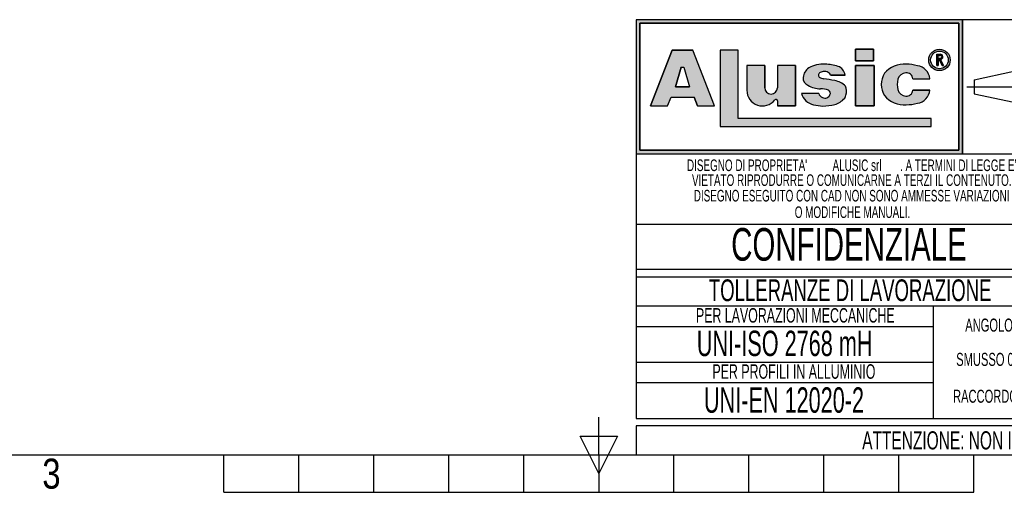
# Model space of a CAD drawing. Header units: millimetres. Extents: x 0 to 420, y 0 to 297.
# Tile 2 of 17: x 130 to 266, y 0 to 65. Entities that reach past the tile are written whole.
import ezdxf
from ezdxf.enums import TextEntityAlignment as Align

# ---------------------------------------------------------------- set-up
doc = ezdxf.new("R2010")
doc.units = ezdxf.units.MM
doc.linetypes.add('CENTERX2', pattern=[20.319999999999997, 12.7, -2.54, 2.54, -2.54])
doc.layers.add('CARTIGLIO', color=140, linetype='Continuous')
doc.styles.add('SLDTEXTSTYLE0', font='TXT', dxfattribs={"width": 0.6382978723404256})
doc.styles.add('SLDTEXTSTYLE1', font='TXT', dxfattribs={"width": 0.675})
doc.styles.add('SLDTEXTSTYLE2', font='TXT', dxfattribs={"width": 0.8214676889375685})

# ---------------------------------------------------------------- blocks, each defined once
blk = doc.blocks.new('SW_NOTE_0_1')
at = {"layer": 'CARTIGLIO', "color": 0, "insert": (85.40558510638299, 3.222669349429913), "char_height": 2.5, "attachment_point": 2, "style": 'SLDTEXTSTYLE0'}
blk.add_mtext("ATTENZIONE: NON INTERPRETARE IL DISEGNO. IN CASO DI QUOTE MANCANTI O POCO CHIARE CONSULTARE L'UFFICIO TECNICO", dxfattribs=at)
blk = doc.blocks.new('SW_NOTE_0_14')
at = {"layer": 'CARTIGLIO', "color": 0, "insert": (6.67819148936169, 2.320321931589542), "char_height": 1.8, "attachment_point": 2, "style": 'SLDTEXTSTYLE0'}
blk.add_mtext("ANGOLO ±10'", dxfattribs=at)
blk = doc.blocks.new('SW_NOTE_0_15')
at = {"layer": 'CARTIGLIO', "color": 0, "insert": (23.93617021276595, 3.867203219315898), "char_height": 3, "attachment_point": 2, "style": 'SLDTEXTSTYLE0'}
blk.add_mtext('TOLLERANZE DI LAVORAZIONE', dxfattribs=at)
blk = doc.blocks.new('SW_NOTE_0_16')
at = {"layer": 'CARTIGLIO', "color": 0, "insert": (21.07265624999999, 5.800804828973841), "char_height": 4.500000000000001, "attachment_point": 2, "style": 'SLDTEXTSTYLE1'}
blk.add_mtext('CONFIDENZIALE', dxfattribs=at)
blk = doc.blocks.new('SW_NOTE_0_17')
at = {"layer": 'CARTIGLIO', "color": 0, "insert": (28.04255319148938, 2.062508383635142), "char_height": 1.6, "attachment_point": 2, "style": 'SLDTEXTSTYLE0'}
blk.add_mtext('DISEGNO ESEGUITO CON CAD NON SONO AMMESSE VARIAZIONI', dxfattribs=at)
blk = doc.blocks.new('SW_NOTE_0_18')
at = {"layer": 'CARTIGLIO', "color": 0, "insert": (27.3404255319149, 2.062508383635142), "char_height": 1.6, "attachment_point": 2, "style": 'SLDTEXTSTYLE0'}
blk.add_mtext('VIETATO RIPRODURRE O COMUNICARNE A TERZI IL CONTENUTO.', dxfattribs=at)
blk = doc.blocks.new('SW_NOTE_0_19')
at = {"layer": 'CARTIGLIO', "color": 0, "insert": (7.587765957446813, 2.320321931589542), "char_height": 1.8, "attachment_point": 2, "style": 'SLDTEXTSTYLE0'}
blk.add_mtext('SMUSSO 0.5x45°', dxfattribs=at)
blk = doc.blocks.new('SW_NOTE_0_20')
at = {"layer": 'CARTIGLIO', "color": 0, "insert": (10.40425531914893, 2.062508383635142), "char_height": 1.6, "attachment_point": 2, "style": 'SLDTEXTSTYLE0'}
blk.add_mtext('O MODIFICHE MANUALI.', dxfattribs=at)
blk = doc.blocks.new('SW_NOTE_0_21')
at = {"layer": 'CARTIGLIO', "color": 0, "char_height": 1.6, "attachment_point": 2, "style": 'SLDTEXTSTYLE0'}
for s, insert in [("DISEGNO DI PROPRIETA'", (10.27659574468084, 2.062508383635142)), ('ALUSIC srl', (25.45120500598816, 2.062508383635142)), (". A TERMINI DI LEGGE E'", (39.41078027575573, 2.062508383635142))]:
    blk.add_mtext(s, dxfattribs=dict(at, insert=insert))
blk = doc.blocks.new('SW_NOTE_0_22')
at = {"layer": 'CARTIGLIO', "color": 0, "insert": (8.569148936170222, 2.320321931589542), "char_height": 1.8, "attachment_point": 2, "style": 'SLDTEXTSTYLE0'}
blk.add_mtext('RACCORDO R 0.5', dxfattribs=at)
blk = doc.blocks.new('SW_NOTE_0_23')
at = {"layer": 'CARTIGLIO', "color": 0, "insert": (18.30319148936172, 2.578135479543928), "char_height": 2, "attachment_point": 2, "style": 'SLDTEXTSTYLE0'}
blk.add_mtext('PER LAVORAZIONI MECCANICHE', dxfattribs=at)
blk = doc.blocks.new('SW_NOTE_0_24')
at = {"layer": 'CARTIGLIO', "color": 0, "insert": (15.68484042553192, 4.511737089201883), "char_height": 3.5, "attachment_point": 2, "style": 'SLDTEXTSTYLE0'}
blk.add_mtext('UNI-ISO 2768 mH', dxfattribs=at)
blk = doc.blocks.new('SW_NOTE_0_25')
at = {"layer": 'CARTIGLIO', "color": 0, "insert": (13.85638297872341, 2.578135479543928), "char_height": 2, "attachment_point": 2, "style": 'SLDTEXTSTYLE0'}
blk.add_mtext('PER PROFILI IN ALLUMINIO', dxfattribs=at)
blk = doc.blocks.new('SW_NOTE_0_26')
at = {"layer": 'CARTIGLIO', "color": 0, "insert": (14.05585106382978, 4.511737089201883), "char_height": 3.5, "attachment_point": 2, "style": 'SLDTEXTSTYLE0'}
blk.add_mtext('UNI-EN 12020-2', dxfattribs=at)
blk = doc.blocks.new('Cartiglio ALUSIC')
at = {"layer": 'CARTIGLIO'}
h = blk.add_hatch(color=256, dxfattribs=at)
h.paths.add_polyline_path([(113.971100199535, 149.9990413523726), (113.971100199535, 131.4990413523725), (158.971100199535, 131.4990413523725), (158.971100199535, 149.9990413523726)], flags=0)
h.paths.add_polyline_path([(114.471100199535, 131.9990413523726), (114.471100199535, 149.4990413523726), (158.471100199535, 149.4990413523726), (158.471100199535, 131.9990413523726)], flags=0)
h = blk.add_hatch(color=256, dxfattribs=at)
h.paths.add_polyline_path([(118.292263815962, 138.1064632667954), (118.7611454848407, 139.3206628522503), (121.9303757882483, 139.3206628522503), (122.3992574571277, 138.1064632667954), (124.7510688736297, 138.1064632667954), (121.7833115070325, 145.7916640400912), (118.9082097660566, 145.7916640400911), (115.9404523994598, 138.1064632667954)], flags=0)
h.paths.add_polyline_path([(119.3961687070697, 140.7216809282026), (120.1708764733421, 143.4547391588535), (120.5206447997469, 143.4547391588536), (121.2953525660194, 140.721680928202)], flags=0)
for points in [[(128.0219401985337, 145.7956943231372), (125.5527056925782, 145.7956943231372), (125.5527056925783, 135.2696801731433), (154.6424359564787, 135.2696801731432), (154.6424359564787, 136.3597302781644), (128.0219401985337, 136.3597302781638)], [(144.2116339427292, 145.9308884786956), (144.2116339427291, 144.3245774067), (146.6985305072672, 144.3245774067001), (146.6985305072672, 145.9308884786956)], [(146.7838932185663, 143.6808359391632), (144.2116339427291, 143.6808359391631), (144.2116339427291, 138.1064632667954), (146.7838932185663, 138.1064632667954)]]:
    blk.add_hatch(color=256, dxfattribs=at).paths.add_polyline_path(points, flags=0)
h = blk.add_hatch(color=256, dxfattribs=at)
edge = h.paths.add_edge_path(flags=0)
edge.add_arc((155.7921827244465, 144.4510199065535), 1.479868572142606, 0, 360)
edge = h.paths.add_edge_path(flags=0)
edge.add_arc((155.7921827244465, 144.4510199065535), 1.214864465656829, 0, 360)
h = blk.add_hatch(color=256, dxfattribs=at)
edge = h.paths.add_edge_path(flags=0)
edge.add_arc((155.8903200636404, 144.8676091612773), 0.3723980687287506, 277.1406326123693, 450.0000000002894)
edge.add_line((155.8903200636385, 145.240007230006), (155.450204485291, 145.240007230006))
edge.add_line((155.450204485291, 145.240007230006), (155.450204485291, 143.6880606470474))
edge.add_line((155.450204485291, 143.6880606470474), (155.605611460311, 143.6880606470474))
edge.add_line((155.605611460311, 143.6880606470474), (155.605611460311, 144.4952110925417))
edge.add_line((155.605611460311, 144.4952110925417), (155.764003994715, 144.4952110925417))
edge.add_line((155.764003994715, 144.4952110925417), (156.171212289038, 143.6880606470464))
edge.add_line((156.171212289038, 143.6880606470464), (156.3452765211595, 143.6880606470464))
edge.add_line((156.3452765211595, 143.6880606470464), (155.9366110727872, 144.4980993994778))
edge = h.paths.add_edge_path(flags=0)
edge.add_line((155.6056114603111, 145.0846002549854), (155.8903200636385, 145.0846002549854))
edge.add_arc((155.8903200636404, 144.8676091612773), 0.2169910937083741, -90.00000000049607, 90.00000000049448, ccw=False)
edge.add_line((155.8903200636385, 144.6506180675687), (155.6056114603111, 144.6506180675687))
edge.add_line((155.6056114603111, 144.6506180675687), (155.6056114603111, 145.0846002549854))
h = blk.add_hatch(color=256, dxfattribs=at)
edge = h.paths.add_edge_path(flags=0)
edge.add_arc((132.5578484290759, 140.6186164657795), 0.8721260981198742, 180, 360, ccw=False)
edge.add_line((131.6857223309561, 140.6186164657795), (131.6857223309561, 143.6808359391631))
edge.add_line((131.6857223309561, 143.6808359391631), (129.2243885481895, 143.6808359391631))
edge.add_line((129.2243885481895, 143.6808359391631), (129.2243885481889, 140.2640777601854))
edge.add_arc((131.3820030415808, 140.2640777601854), 2.157614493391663, 180, 321.9680973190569)
edge.add_arc((133.2350345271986, 138.8146685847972), 0.1949400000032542, 3.751097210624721e-10, 141.9680973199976, ccw=False)
edge.add_line((133.4299745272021, 138.8146685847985), (133.4299745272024, 138.106463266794))
edge.add_line((133.4299745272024, 138.106463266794), (135.91068894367, 138.106463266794))
edge.add_line((135.91068894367, 138.106463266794), (135.9106889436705, 143.6808359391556))
edge.add_line((135.9106889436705, 143.6808359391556), (133.4299745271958, 143.6808359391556))
edge.add_line((133.4299745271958, 143.6808359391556), (133.4299745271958, 140.6186164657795))
h = blk.add_hatch(color=256, dxfattribs=at)
edge = h.paths.add_edge_path(flags=0)
edge.add_line((139.7219511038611, 138.0874905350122), (140.9616140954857, 138.2313935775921))
edge.add_arc((140.6251358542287, 140.9172664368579), 2.706867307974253, 277.1406456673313, 311.0032214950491)
edge.add_arc((141.7459062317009, 139.8536948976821), 1.178212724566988, 303.7868133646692, 347.8980612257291)
edge.add_arc((141.0550130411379, 140.1458147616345), 1.920162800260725, 343.6935231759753, 381.4193527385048)
edge.add_arc((140.9170023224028, 138.8528855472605), 2.77207698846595, 46.00269433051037, 81.25096772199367)
edge.add_arc((133.1604335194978, 99.54681763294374), 42.8338661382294, 78.993004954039, 81.01866969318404)
edge.add_arc((140.0875549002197, 143.5111497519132), 1.672976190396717, 238.77709912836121, 261.74465207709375, ccw=False)
edge.add_arc((139.511171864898, 142.3534770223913), 0.3988810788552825, 114.64010585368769, 223.1865854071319, ccw=False)
edge.add_arc((139.9292750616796, 141.471492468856), 1.374925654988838, 90.51660503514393, 115.15343256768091, ccw=False)
edge.add_arc((139.978971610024, 141.8617877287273), 0.986530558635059, 50.69488274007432, 93.60864602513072, ccw=False)
edge.add_arc((140.2656634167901, 142.2302567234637), 0.519939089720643, 14.547573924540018, 49.4198797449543, ccw=False)
edge.add_line((140.7689329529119, 142.3608569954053), (142.7634621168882, 142.3608569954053))
edge.add_arc((141.3534729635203, 142.2214802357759), 1.416861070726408, 5.645321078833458, 71.38339334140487)
edge.add_arc((140.0918708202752, 138.6413140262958), 5.212710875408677, 70.80435731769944, 90.86664277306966)
edge.add_arc((139.6876943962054, 140.01898057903), 3.848224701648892, 85.15036290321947, 119.9120405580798)
edge.add_arc((138.7589405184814, 141.8826763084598), 1.774008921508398, 123.9309471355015, 174.9914571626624)
edge.add_arc((138.007121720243, 141.9227892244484), 1.021881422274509, 173.5516105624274, 249.3813116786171)
edge.add_arc((139.4480837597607, 143.8857829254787), 3.430150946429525, 238.3320469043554, 269.1908231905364)
edge.add_arc((139.5671105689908, 138.3083973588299), 2.154096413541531, 64.99796384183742, 94.45891481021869, ccw=False)
edge.add_arc((140.3551381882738, 139.8813550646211), 0.398545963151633, -35.586121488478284, 72.11412463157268, ccw=False)
edge.add_arc((139.9862171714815, 139.9393420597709), 0.7512299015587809, 245.201083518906, 337.29941344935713, ccw=False)
edge.add_arc((139.934335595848, 140.0154535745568), 0.8024620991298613, 192.5591591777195, 250.8523518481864, ccw=False)
edge.add_line((139.1510748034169, 139.8409601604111), (136.768183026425, 139.8409601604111))
edge.add_arc((138.8654850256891, 140.4022414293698), 2.1711085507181, 194.9824340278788, 258.3364147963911)
edge.add_line((138.4265630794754, 138.2759630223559), (139.7219511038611, 138.0874905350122))
h = blk.add_hatch(color=256, dxfattribs=at)
edge = h.paths.add_edge_path(flags=0)
edge.add_arc((151.1448446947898, 140.5631500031), 1.095489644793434, 191.1589777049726, 269.9285492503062, ccw=False)
edge.add_arc((152.2932291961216, 141.066632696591), 2.335462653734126, 162.1599290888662, 197.8400709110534, ccw=False)
edge.add_arc((151.1448446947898, 141.5701153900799), 1.095489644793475, 90.07145075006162, 168.8410222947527, ccw=False)
edge.add_arc((151.2517282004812, 141.8150308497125), 0.8574339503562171, 2.566657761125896, 97.25285314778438, ccw=False)
edge.add_line((152.108301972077, 141.8534281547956), (154.4848142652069, 141.8534281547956))
edge.add_arc((152.4212904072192, 141.6061501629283), 2.078287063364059, 6.833333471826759, 81.00039250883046)
edge.add_arc((151.336234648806, 138.6914263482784), 5.163706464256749, 74.1517675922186, 91.31975036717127)
edge.add_arc((150.8738064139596, 140.4366829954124), 3.434301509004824, 84.25969198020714, 140.8312604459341)
edge.add_arc((150.5707293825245, 141.0666326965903), 2.817144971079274, 146.8823062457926, 213.1176937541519)
edge.add_arc((150.87380641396, 141.6965823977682), 3.434301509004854, 219.1687395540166, 275.7403080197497)
edge.add_arc((151.3362346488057, 143.4418390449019), 5.163706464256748, 268.6802496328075, 285.8482324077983)
edge.add_arc((152.4212904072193, 140.5271152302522), 2.078287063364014, 278.9996074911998, 353.1666665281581)
edge.add_line((154.4848142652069, 140.2798372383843), (152.1083019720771, 140.2798372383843))
edge.add_arc((151.2517282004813, 140.3182345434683), 0.8574339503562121, 262.7471468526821, 357.4333422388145, ccw=False)
for p, q in [((113.971100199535, 149.9990413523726), (113.971100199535, 131.4990413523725)), ((113.971100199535, 149.9990413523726), (113.971100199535, 94.99904135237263)), ((173.971100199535, 149.9990413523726), (113.971100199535, 149.9990413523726)), ((158.971100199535, 149.9990413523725), (113.971100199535, 149.9990413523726)), ((113.971100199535, 149.9990413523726), (113.971100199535, 131.4990413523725)), ((113.971100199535, 149.9990413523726), (113.971100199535, 115.5498549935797)), ((114.471100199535, 131.9990413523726), (114.471100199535, 149.4990413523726)), ((114.471100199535, 149.4990413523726), (114.471100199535, 131.9990413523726)), ((114.471100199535, 149.4990413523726), (158.471100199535, 149.4990413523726)), ((158.471100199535, 149.4990413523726), (114.471100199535, 149.4990413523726)), ((158.471100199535, 149.4990413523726), (158.471100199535, 131.9990413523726)), ((158.471100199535, 131.9990413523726), (158.471100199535, 149.4990413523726)), ((158.971100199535, 131.4990413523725), (158.971100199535, 149.9990413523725)), ((158.971100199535, 149.9990413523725), (158.971100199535, 131.4990413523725)), ((118.9082097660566, 145.7916640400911), (115.9404523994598, 138.1064632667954)), ((115.9404523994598, 138.1064632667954), (118.9082097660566, 145.7916640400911)), ((121.7833115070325, 145.7916640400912), (118.9082097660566, 145.7916640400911)), ((118.9082097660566, 145.7916640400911), (121.7833115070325, 145.7916640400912)), ((124.7510688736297, 138.1064632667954), (121.7833115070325, 145.7916640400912)), ((124.7510688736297, 138.1064632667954), (121.7833115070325, 145.7916640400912)), ((128.0219401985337, 145.7956943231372), (125.5527056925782, 145.7956943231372)), ((125.5527056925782, 145.7956943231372), (125.5527056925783, 135.2696801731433)), ((128.0219401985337, 145.7956943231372), (125.5527056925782, 145.7956943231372)), ((125.5527056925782, 145.7956943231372), (125.5527056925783, 135.2696801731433)), ((128.0219401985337, 136.3597302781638), (128.0219401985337, 145.7956943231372)), ((128.0219401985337, 136.3597302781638), (128.0219401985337, 145.7956943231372)), ((146.6985305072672, 145.9308884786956), (144.2116339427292, 145.9308884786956)), ((144.2116339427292, 145.9308884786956), (144.2116339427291, 144.3245774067)), ((144.2116339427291, 144.3245774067), (144.2116339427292, 145.9308884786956)), ((144.2116339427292, 145.9308884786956), (146.6985305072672, 145.9308884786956)), ((146.6985305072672, 145.9308884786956), (146.6985305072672, 144.3245774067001)), ((146.6985305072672, 144.3245774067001), (146.6985305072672, 145.9308884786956)), ((144.2116339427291, 144.3245774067), (146.6985305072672, 144.3245774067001)), ((146.6985305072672, 144.3245774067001), (144.2116339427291, 144.3245774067)), ((155.450204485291, 143.6880606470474), (155.450204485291, 145.240007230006)), ((155.450204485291, 143.6880606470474), (155.450204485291, 145.240007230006)), ((155.450204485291, 145.240007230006), (155.8903200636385, 145.240007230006)), ((155.450204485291, 145.240007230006), (155.8903200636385, 145.240007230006)), ((155.6056114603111, 145.0846002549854), (155.8903200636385, 145.0846002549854)), ((155.6056114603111, 144.6506180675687), (155.6056114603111, 145.0846002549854)), ((155.6056114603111, 144.6506180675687), (155.6056114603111, 145.0846002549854)), ((155.6056114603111, 145.0846002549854), (155.8903200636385, 145.0846002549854)), ((155.6056114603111, 144.6506180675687), (155.8903200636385, 144.6506180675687)), ((155.8903200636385, 144.6506180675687), (155.6056114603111, 144.6506180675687)), ((155.605611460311, 144.4952110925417), (155.605611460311, 143.6880606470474)), ((155.605611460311, 143.6880606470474), (155.605611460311, 144.4952110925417)), ((155.764003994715, 144.4952110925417), (155.605611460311, 144.4952110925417)), ((155.605611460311, 144.4952110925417), (155.764003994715, 144.4952110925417)), ((156.171212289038, 143.6880606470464), (155.764003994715, 144.4952110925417)), ((155.764003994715, 144.4952110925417), (156.171212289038, 143.6880606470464)), ((155.9366110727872, 144.4980993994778), (156.3452765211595, 143.6880606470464)), ((155.9366110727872, 144.4980993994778), (156.3452765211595, 143.6880606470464)), ((119.3961687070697, 140.7216809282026), (120.1708764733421, 143.4547391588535)), ((120.1708764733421, 143.4547391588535), (119.3961687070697, 140.7216809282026)), ((120.1708764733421, 143.4547391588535), (120.5206447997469, 143.4547391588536)), ((120.1708764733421, 143.4547391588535), (120.5206447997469, 143.4547391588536)), ((120.5206447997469, 143.4547391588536), (121.2953525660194, 140.721680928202)), ((120.5206447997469, 143.4547391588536), (121.2953525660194, 140.721680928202)), ((129.2243885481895, 143.6808359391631), (129.2243885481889, 140.2640777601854)), ((131.6857223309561, 143.6808359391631), (129.2243885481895, 143.6808359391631)), ((131.6857223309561, 143.6808359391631), (129.2243885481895, 143.6808359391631)), ((129.2243885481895, 143.6808359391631), (129.2243885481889, 140.2640777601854)), ((131.6857223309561, 140.6186164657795), (131.6857223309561, 143.6808359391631)), ((131.6857223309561, 143.6808359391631), (131.6857223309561, 140.6186164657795)), ((135.9106889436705, 143.6808359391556), (133.4299745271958, 143.6808359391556)), ((133.4299745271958, 143.6808359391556), (133.4299745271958, 140.6186164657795)), ((133.4299745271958, 143.6808359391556), (133.4299745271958, 140.6186164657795)), ((135.9106889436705, 143.6808359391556), (133.4299745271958, 143.6808359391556)), ((135.9106889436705, 143.6808359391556), (135.91068894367, 138.106463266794)), ((135.91068894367, 138.106463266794), (135.9106889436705, 143.6808359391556)), ((146.7838932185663, 143.6808359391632), (144.2116339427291, 143.6808359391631)), ((144.2116339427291, 143.6808359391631), (144.2116339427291, 138.1064632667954)), ((144.2116339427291, 143.6808359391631), (146.7838932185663, 143.6808359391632)), ((144.2116339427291, 138.1064632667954), (144.2116339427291, 143.6808359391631)), ((146.7838932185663, 138.1064632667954), (146.7838932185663, 143.6808359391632)), ((146.7838932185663, 143.6808359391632), (146.7838932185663, 138.1064632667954)), ((155.450204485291, 143.6880606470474), (155.605611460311, 143.6880606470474)), ((155.605611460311, 143.6880606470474), (155.450204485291, 143.6880606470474)), ((156.171212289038, 143.6880606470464), (156.3452765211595, 143.6880606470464)), ((156.3452765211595, 143.6880606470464), (156.171212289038, 143.6880606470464)), ((160.5624374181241, 141.7060810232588), (166.0550106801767, 142.8872795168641)), ((140.7689329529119, 142.3608569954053), (142.7634621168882, 142.3608569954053)), ((142.7634621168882, 142.3608569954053), (140.7689329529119, 142.3608569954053)), ((152.108301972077, 141.8534281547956), (154.4848142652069, 141.8534281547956)), ((152.108301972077, 141.8534281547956), (154.4848142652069, 141.8534281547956)), ((160.5624374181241, 141.7060810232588), (160.5624374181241, 139.7920016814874)), ((121.2953525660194, 140.721680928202), (119.3961687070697, 140.7216809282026)), ((119.3961687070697, 140.7216809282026), (121.2953525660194, 140.721680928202)), ((154.4848142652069, 140.2798372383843), (152.1083019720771, 140.2798372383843)), ((152.1083019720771, 140.2798372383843), (154.4848142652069, 140.2798372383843)), ((118.292263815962, 138.1064632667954), (118.7611454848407, 139.3206628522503)), ((118.292263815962, 138.1064632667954), (118.7611454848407, 139.3206628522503)), ((118.7611454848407, 139.3206628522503), (121.9303757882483, 139.3206628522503)), ((118.7611454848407, 139.3206628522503), (121.9303757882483, 139.3206628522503)), ((122.3992574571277, 138.1064632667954), (121.9303757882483, 139.3206628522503)), ((121.9303757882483, 139.3206628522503), (122.3992574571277, 138.1064632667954)), ((133.4299745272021, 138.8146685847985), (133.4299745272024, 138.106463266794)), ((133.4299745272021, 138.8146685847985), (133.4299745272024, 138.106463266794)), ((139.1510748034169, 139.8409601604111), (136.768183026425, 139.8409601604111)), ((139.1510748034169, 139.8409601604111), (136.768183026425, 139.8409601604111)), ((160.5624374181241, 139.7920016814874), (166.0550106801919, 138.6108031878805)), ((115.9404523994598, 138.1064632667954), (118.292263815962, 138.1064632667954)), ((115.9404523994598, 138.1064632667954), (118.292263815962, 138.1064632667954)), ((122.3992574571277, 138.1064632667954), (124.7510688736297, 138.1064632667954)), ((122.3992574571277, 138.1064632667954), (124.7510688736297, 138.1064632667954)), ((133.4299745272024, 138.106463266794), (135.91068894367, 138.106463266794)), ((135.91068894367, 138.106463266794), (133.4299745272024, 138.106463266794)), ((138.4265630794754, 138.2759630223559), (139.7219511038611, 138.0874905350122)), ((138.4265630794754, 138.2759630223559), (139.7219511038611, 138.0874905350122)), ((139.7219511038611, 138.0874905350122), (140.9616140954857, 138.2313935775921)), ((139.7219511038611, 138.0874905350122), (140.9616140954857, 138.2313935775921)), ((144.2116339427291, 138.1064632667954), (146.7838932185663, 138.1064632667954)), ((146.7838932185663, 138.1064632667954), (144.2116339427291, 138.1064632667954)), ((154.6424359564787, 136.3597302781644), (128.0219401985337, 136.3597302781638)), ((154.6424359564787, 136.3597302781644), (128.0219401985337, 136.3597302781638)), ((154.6424359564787, 135.2696801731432), (154.6424359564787, 136.3597302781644)), ((154.6424359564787, 135.2696801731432), (154.6424359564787, 136.3597302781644)), ((125.5527056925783, 135.2696801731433), (154.6424359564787, 135.2696801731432)), ((125.5527056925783, 135.2696801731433), (154.6424359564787, 135.2696801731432)), ((158.471100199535, 131.9990413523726), (114.471100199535, 131.9990413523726)), ((114.471100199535, 131.9990413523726), (158.471100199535, 131.9990413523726)), ((113.971100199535, 131.4990413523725), (158.971100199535, 131.4990413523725)), ((113.971100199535, 131.4990413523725), (173.971100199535, 131.4990413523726)), ((173.971100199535, 121.7636603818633), (113.971100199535, 121.7636603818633)), ((173.971100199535, 115.5498549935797), (113.971100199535, 115.5498549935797)), ((113.971100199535, 114.5498549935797), (173.971100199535, 114.5498549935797)), ((113.971100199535, 114.5498549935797), (113.971100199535, 94.99904135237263)), ((173.9571410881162, 110.4900006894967), (113.9571410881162, 110.4900006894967)), ((154.9806365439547, 94.99904135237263), (154.9806365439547, 110.4900006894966)), ((113.971100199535, 107.6716313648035), (154.9806365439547, 107.6716313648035)), ((154.9806365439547, 102.7445210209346), (113.971100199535, 102.7445210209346)), ((113.9850593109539, 99.96496483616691), (154.9945956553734, 99.96496483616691)), ((113.971100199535, 94.99904135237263), (173.971100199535, 94.99904135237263)), ((313.621100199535, 93.99904135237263), (113.971100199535, 93.99904135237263)), ((113.971100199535, 93.99904135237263), (113.971100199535, 89.99904135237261)), ((113.971100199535, 89.99904135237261), (313.621100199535, 89.99904135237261))]:
    blk.add_line(p, q, dxfattribs=at)
at = {"layer": 'CARTIGLIO', "linetype": 'CENTERX2'}
blk.add_line((159.5584198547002, 140.749041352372), (173.3837805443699, 140.749041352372), dxfattribs=at)
at = {"layer": 'CARTIGLIO', "linetype": 'Continuous'}
blk.add_line((113.9695322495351, 89.99904135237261), (313.621100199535, 89.99904135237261), dxfattribs=at)
at = {"layer": 'CARTIGLIO'}
for radius in [1.479868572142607, 1.479868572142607, 1.214864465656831, 1.214864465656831]:
    blk.add_circle((155.7921827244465, 144.4510199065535), radius, dxfattribs=at)
for centre, radius, start, end in [((155.8903200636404, 144.8676091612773), 0.3723980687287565, 277.1406326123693, 90.00000000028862), ((155.8903200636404, 144.8676091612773), 0.3723980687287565, 277.1406326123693, 90.00000000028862), ((155.8903200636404, 144.8676091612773), 0.2169910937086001, 269.9999999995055, 90.00000000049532), ((155.8903200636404, 144.8676091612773), 0.2169910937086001, 269.9999999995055, 90.00000000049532), ((138.7589405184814, 141.8826763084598), 1.774008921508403, 123.9309471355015, 174.9914571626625), ((138.7589405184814, 141.8826763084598), 1.774008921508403, 123.9309471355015, 174.9914571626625), ((139.6876943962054, 140.01898057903), 3.848224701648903, 85.15036290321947, 119.9120405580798), ((139.6876943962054, 140.01898057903), 3.848224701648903, 85.15036290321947, 119.9120405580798), ((139.511171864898, 142.3534770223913), 0.3988810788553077, 114.6401058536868, 223.1865854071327), ((139.511171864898, 142.3534770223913), 0.3988810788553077, 114.6401058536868, 223.1865854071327), ((139.9292750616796, 141.471492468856), 1.374925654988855, 90.51660503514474, 115.1534325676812), ((139.9292750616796, 141.471492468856), 1.374925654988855, 90.51660503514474, 115.1534325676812), ((139.978971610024, 141.8617877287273), 0.9865305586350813, 50.69488274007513, 93.60864602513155), ((139.978971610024, 141.8617877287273), 0.9865305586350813, 50.69488274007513, 93.60864602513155), ((140.0918708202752, 138.6413140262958), 5.212710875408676, 70.80435731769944, 90.86664277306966), ((140.0918708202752, 138.6413140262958), 5.212710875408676, 70.80435731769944, 90.86664277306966), ((141.3534729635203, 142.2214802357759), 1.416861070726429, 5.645321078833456, 71.38339334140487), ((141.3534729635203, 142.2214802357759), 1.416861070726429, 5.645321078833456, 71.38339334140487), ((150.8738064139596, 140.4366829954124), 3.434301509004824, 84.25969198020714, 140.8312604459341), ((150.8738064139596, 140.4366829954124), 3.434301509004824, 84.25969198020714, 140.8312604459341), ((151.1448446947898, 141.5701153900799), 1.095489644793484, 90.07145075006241, 168.8410222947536), ((151.1448446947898, 141.5701153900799), 1.095489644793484, 90.07145075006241, 168.8410222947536), ((151.2517282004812, 141.8150308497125), 0.8574339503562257, 2.566657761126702, 97.25285314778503), ((151.2517282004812, 141.8150308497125), 0.8574339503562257, 2.566657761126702, 97.25285314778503), ((151.336234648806, 138.6914263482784), 5.163706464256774, 74.1517675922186, 91.31975036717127), ((151.336234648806, 138.6914263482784), 5.163706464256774, 74.1517675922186, 91.31975036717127), ((152.4212904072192, 141.6061501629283), 2.078287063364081, 6.833333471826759, 81.00039250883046), ((152.4212904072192, 141.6061501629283), 2.078287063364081, 6.833333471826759, 81.00039250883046), ((138.007121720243, 141.9227892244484), 1.021881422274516, 173.5516105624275, 249.381311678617), ((138.007121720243, 141.9227892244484), 1.021881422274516, 173.5516105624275, 249.381311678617), ((140.0875549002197, 143.5111497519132), 1.672976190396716, 238.777099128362, 261.7446520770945), ((140.0875549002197, 143.5111497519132), 1.672976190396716, 238.777099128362, 261.7446520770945), ((133.1604335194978, 99.54681763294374), 42.83386613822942, 78.993004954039, 81.01866969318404), ((133.1604335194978, 99.54681763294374), 42.83386613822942, 78.993004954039, 81.01866969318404), ((140.2656634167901, 142.2302567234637), 0.5199390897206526, 14.5475739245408, 49.41987974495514), ((140.2656634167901, 142.2302567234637), 0.5199390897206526, 14.5475739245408, 49.41987974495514), ((140.9170023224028, 138.8528855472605), 2.77207698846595, 46.00269433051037, 81.25096772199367), ((140.9170023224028, 138.8528855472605), 2.77207698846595, 46.00269433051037, 81.25096772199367), ((150.5707293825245, 141.0666326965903), 2.81714497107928, 146.8823062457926, 213.1176937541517), ((150.5707293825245, 141.0666326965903), 2.81714497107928, 146.8823062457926, 213.1176937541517), ((152.2932291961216, 141.066632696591), 2.335462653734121, 162.159929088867, 197.8400709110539), ((152.2932291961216, 141.066632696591), 2.335462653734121, 162.159929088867, 197.8400709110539), ((131.3820030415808, 140.2640777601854), 2.157614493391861, 180, 321.9680973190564), ((131.3820030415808, 140.2640777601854), 2.157614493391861, 180, 321.9680973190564), ((132.5578484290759, 140.6186164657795), 0.8721260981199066, 180, 0), ((132.5578484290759, 140.6186164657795), 0.8721260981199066, 180, 0), ((139.4480837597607, 143.8857829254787), 3.430150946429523, 238.3320469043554, 269.1908231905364), ((139.4480837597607, 143.8857829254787), 3.430150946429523, 238.3320469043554, 269.1908231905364), ((139.5671105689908, 138.3083973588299), 2.154096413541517, 64.99796384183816, 94.45891481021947), ((139.5671105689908, 138.3083973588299), 2.154096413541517, 64.99796384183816, 94.45891481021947), ((140.3551381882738, 139.8813550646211), 0.398545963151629, 324.4138785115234, 72.11412463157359), ((140.3551381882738, 139.8813550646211), 0.398545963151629, 324.4138785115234, 72.11412463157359), ((141.0550130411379, 140.1458147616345), 1.920162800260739, 343.6935231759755, 21.41935273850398), ((141.0550130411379, 140.1458147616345), 1.920162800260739, 343.6935231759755, 21.41935273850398), ((151.1448446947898, 140.5631500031), 1.095489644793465, 191.1589777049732, 269.9285492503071), ((151.1448446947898, 140.5631500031), 1.095489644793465, 191.1589777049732, 269.9285492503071), ((151.2517282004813, 140.3182345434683), 0.8574339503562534, 262.7471468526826, 357.4333422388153), ((151.2517282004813, 140.3182345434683), 0.8574339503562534, 262.7471468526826, 357.4333422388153), ((152.4212904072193, 140.5271152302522), 2.078287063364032, 278.9996074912, 353.1666665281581), ((152.4212904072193, 140.5271152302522), 2.078287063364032, 278.9996074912, 353.1666665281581), ((133.2350345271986, 138.8146685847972), 0.1949400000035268, 3.759104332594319e-10, 141.9680973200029), ((133.2350345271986, 138.8146685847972), 0.1949400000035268, 3.759104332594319e-10, 141.9680973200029), ((138.8654850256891, 140.4022414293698), 2.171108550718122, 194.9824340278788, 258.3364147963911), ((138.8654850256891, 140.4022414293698), 2.171108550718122, 194.9824340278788, 258.3364147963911), ((139.934335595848, 140.0154535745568), 0.8024620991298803, 192.5591591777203, 250.8523518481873), ((139.934335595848, 140.0154535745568), 0.8024620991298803, 192.5591591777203, 250.8523518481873), ((139.9862171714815, 139.9393420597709), 0.7512299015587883, 245.2010835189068, 337.2994134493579), ((139.9862171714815, 139.9393420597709), 0.7512299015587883, 245.2010835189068, 337.2994134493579), ((140.6251358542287, 140.9172664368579), 2.706867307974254, 277.1406456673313, 311.0032214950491), ((140.6251358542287, 140.9172664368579), 2.706867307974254, 277.1406456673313, 311.0032214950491), ((141.7459062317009, 139.8536948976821), 1.178212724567, 303.7868133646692, 347.8980612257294), ((141.7459062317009, 139.8536948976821), 1.178212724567, 303.7868133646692, 347.8980612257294), ((150.87380641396, 141.6965823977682), 3.434301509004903, 219.1687395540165, 275.7403080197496), ((150.87380641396, 141.6965823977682), 3.434301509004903, 219.1687395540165, 275.7403080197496), ((151.3362346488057, 143.4418390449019), 5.163706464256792, 268.6802496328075, 285.8482324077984), ((151.3362346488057, 143.4418390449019), 5.163706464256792, 268.6802496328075, 285.8482324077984)]:
    blk.add_arc(centre, radius, start, end, dxfattribs=at)
at = {"layer": 'CARTIGLIO', "color": 140}
for name, p in [('SW_NOTE_0_21', (118.9711016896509, 128.6603244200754)), ('SW_NOTE_0_18', (116.3533271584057, 126.6141659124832)), ('SW_NOTE_0_17', (115.6355512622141, 124.4682551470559)), ('SW_NOTE_0_20', (133.3899886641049, 122.1920407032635)), ('SW_NOTE_0_16', (122.2362996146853, 115.4679531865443)), ('SW_NOTE_0_15', (119.5374520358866, 110.3183836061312)), ('SW_NOTE_0_23', (117.6003680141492, 107.6481432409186)), ('SW_NOTE_0_14', (157.5950277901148, 106.4612057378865)), ('SW_NOTE_0_24', (118.7522918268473, 102.6005131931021)), ('SW_NOTE_0_19', (156.6725276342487, 101.7341689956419)), ('SW_NOTE_0_25', (121.8587729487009, 99.90266357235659)), ('SW_NOTE_0_26', (120.2859705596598, 94.78943414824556)), ('SW_NOTE_0_22', (155.6312777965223, 96.6517264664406)), ('SW_NOTE_0_1', (127.6311861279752, 90.01640253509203))]:
    blk.add_blockref(name, p, dxfattribs=at)
at = {"layer": 'CARTIGLIO', "color": 140, "style": 'SLDTEXTSTYLE0', "width": 0.6382978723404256}
for tag, height, p in [('AUTOATTR1', 3.5, (223.449403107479, 133.7003798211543)), ('AUTOATTR2', 3.5, (221.7698851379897, 127.4217635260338)), ('AUTOATTR11', 3.5, (222.8622803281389, 121.4105734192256)), ('AUTOATTR8', 4, (219.2444208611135, 110.0025032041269)), ('AUTOATTR9', 4, (218.1221976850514, 100.4234402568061)), ('AUTOATTR0', 4, (249.0325362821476, 100.3118048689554))]:
    blk.add_attdef(tag, text='', height=height, dxfattribs=at).set_placement(p, align=Align.TOP_CENTER)
at = {"layer": 'CARTIGLIO', "color": 140}
for tag in ['AUTOATTR13', 'AUTOATTR12', 'AUTOATTR10', 'AUTOATTR7', 'AUTOATTR6', 'AUTOATTR5', 'AUTOATTR4', 'AUTOATTR3']:
    blk.add_attdef(tag, (0, 0), '', height=4, dxfattribs=at)

msp = doc.modelspace()

# ---------------------------------------------------------------- linework, layer by layer
at = {"layer": 'CARTIGLIO', "linetype": 'Continuous'}
for p, q in [((210.0037561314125, 5.171001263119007), (210.0037561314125, 10.34521728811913)), ((207.4166481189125, 7.758109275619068), (212.5908641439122, 7.758109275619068)), ((210.0037561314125, 2.583893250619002), (207.4166481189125, 7.758109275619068)), ((212.5908641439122, 7.758109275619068), (210.0037561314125, 2.583893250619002)), ((5.180115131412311, 5.171001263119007), (414.8273971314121, 5.171001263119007)), ((158.2615958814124, -0.003214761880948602), (158.2615958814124, 5.171001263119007)), ((168.6100279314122, -0.003214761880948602), (168.6100279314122, 5.171001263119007)), ((178.9584599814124, -0.003214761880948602), (178.9584599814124, 5.171001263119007)), ((189.3068920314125, -0.003214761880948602), (189.3068920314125, 5.171001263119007)), ((199.6553240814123, -0.003214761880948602), (199.6553240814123, 5.171001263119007)), ((210.0037561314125, 5.171001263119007), (210.0037561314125, -0.003214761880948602)), ((215.1758291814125, 5.171001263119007), (414.8273971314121, 5.171001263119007)), ((220.3521881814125, -0.003214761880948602), (220.3521881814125, 5.171001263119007)), ((230.7006202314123, -0.003214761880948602), (230.7006202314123, 5.171001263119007)), ((241.0490522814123, -0.003214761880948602), (241.0490522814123, 5.171001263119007)), ((251.3974843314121, -0.003214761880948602), (251.3974843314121, 5.171001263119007)), ((261.7459163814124, -0.003214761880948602), (261.7459163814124, 5.171001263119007)), ((158.2615958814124, -0.003214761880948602), (261.7459163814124, -0.003214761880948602))]:
    msp.add_line(p, q, dxfattribs=at)
at = {"layer": 'CARTIGLIO'}
msp.add_line((215.1773971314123, 5.171001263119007), (414.8273971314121, 5.171001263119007), dxfattribs=at)

# ---------------------------------------------------------------- block references
msp.add_blockref('Cartiglio ALUSIC', (101.206296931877, -84.82804008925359), dxfattribs=at)

# ---------------------------------------------------------------- texts
at = {"layer": 'CARTIGLIO', "insert": (134.4918588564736, 4.637072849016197), "char_height": 4.13937282, "attachment_point": 2, "style": 'SLDTEXTSTYLE2'}
msp.add_mtext('3', dxfattribs=at)

doc.saveas('drawing.dxf')
